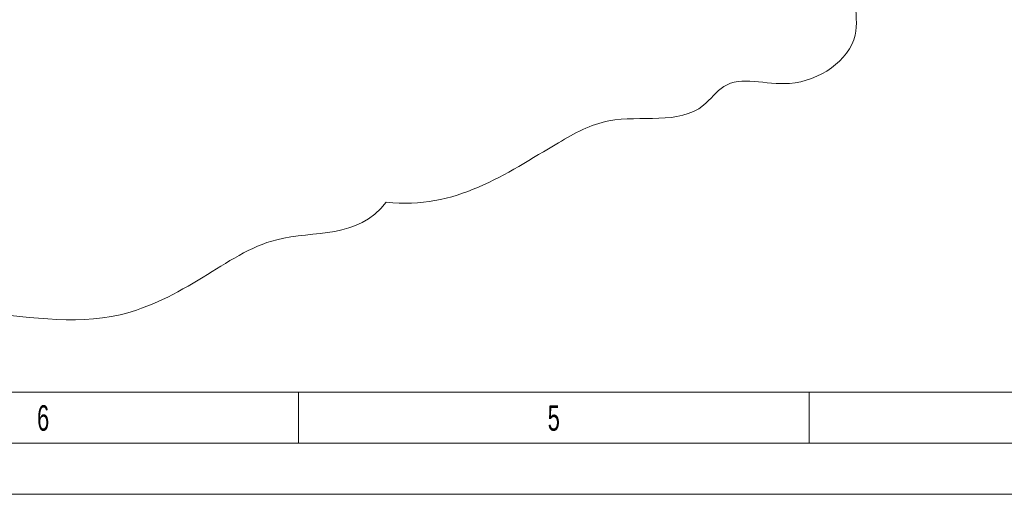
# Model space of a CAD drawing. Header units: millimetres. Extents: x 0 to 420, y 0 to 297.
# Tile 2 of 31: x 133 to 229, y 0 to 47. Entities that reach past the tile are written whole.
import ezdxf

# ---------------------------------------------------------------- set-up
doc = ezdxf.new("R2010")
doc.units = ezdxf.units.MM
doc.styles.add('SLDTEXTSTYLE0', font='TXT', dxfattribs={"width": 0.638186})

msp = doc.modelspace()

# ---------------------------------------------------------------- linework, layer by layer
at = {"color": 133, "linetype": 'Continuous', "lineweight": 0}
for p, q in [((10, 10), (232.12, 10)), ((160, 10), (160, 5)), ((210, 10), (210, 5)), ((5, 5), (415, 5)), ((0, 0), (420, 0))]:
    msp.add_line(p, q, dxfattribs=at)
at = {"color": 5, "linetype": 'Continuous', "lineweight": 0}
for points, knots in [([(214.483, 142.159), (216.947, 137.912), (211.378, 132.102), (214.943, 124.703), (214.409, 120.104), (214.506, 116.006), (214.48, 112.655), (214.484, 108.302), (214.493, 103.533), (214.453, 98.337), (214.553, 94.164), (214.165, 89.593), (216.983, 84.692), (215.927, 78.593), (216.95, 72.776), (213.801, 67.655), (214.698, 61.387), (214.503, 54.965), (214.265, 49.416), (215.092, 43.303), (208.654, 38.904), (202.323, 41.456), (198.299, 35.875), (191.355, 37.793), (181.67, 32.427), (175.379, 27.874), (168.579, 28.633)], [0, 0, 0, 0, 0.084128, 0.122391, 0.15465, 0.176722, 0.205623, 0.222563, 0.265008, 0.30236, 0.327828, 0.349899, 0.394028, 0.434776, 0.472128, 0.509771, 0.548821, 0.59636, 0.640503, 0.662575, 0.716413, 0.760004, 0.778369, 0.841866, 0.878248, 1, 1, 1, 1]), ([(168.579, 28.633), (165.758, 24.978), (158.499, 26.527), (150.488, 20.992), (141.021, 15.95), (129.788, 18.068), (118.198, 18.362), (109.068, 19.778), (101.367, 22.158), (94.203, 24.225), (88.589, 30.281), (76.76, 28.785), (78.417, 36.286), (69.225, 35.656), (64.626, 44.962), (58.828, 54.787), (51.884, 65.175), (45.456, 76.773), (44.65, 88.271), (46.297, 96.404), (45.173, 103.85), (50.541, 108.039), (49.732, 112.065)], [0, 0, 0, 0, 0.060922, 0.103979, 0.151285, 0.227859, 0.276833, 0.337889, 0.373464, 0.406446, 0.453118, 0.50946, 0.521049, 0.553292, 0.607438, 0.675325, 0.739039, 0.80606, 0.884517, 0.915636, 0.93844, 1, 1, 1, 1])]:
    msp.add_open_spline(points, degree=3, knots=knots, dxfattribs=at)

# ---------------------------------------------------------------- texts
at = {"color": 254, "linetype": 'Continuous', "lineweight": 0, "char_height": 2.5, "attachment_point": 2, "style": 'SLDTEXTSTYLE0'}
for s, insert in [('6', (134.982, 8.735)), ('5', (184.982, 8.735))]:
    msp.add_mtext(s, dxfattribs=dict(at, insert=insert))

doc.saveas('drawing.dxf')
